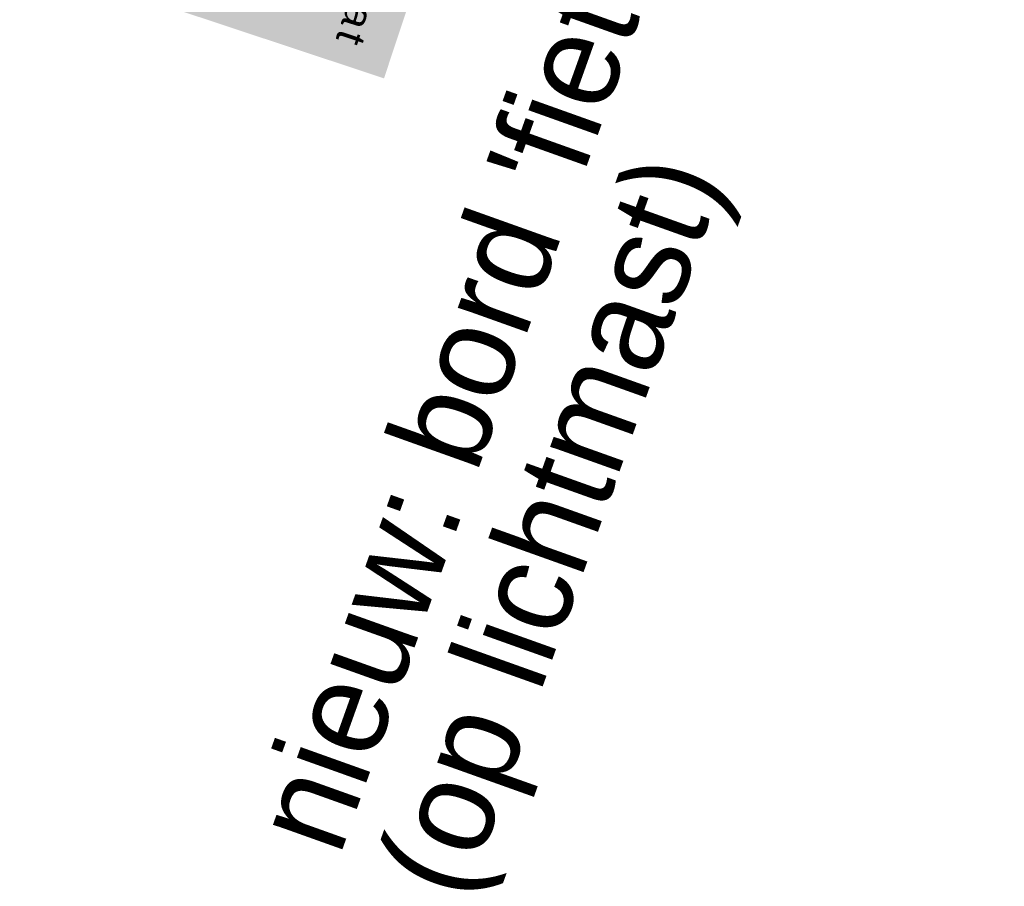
# Model space of a CAD drawing. Header units: metres. Extents: x 136326 to 138181, y 453212 to 454732.
# Tile 5 of 55: x 136414.27 to 136421.96, y 453359.77 to 453366.55. Entities that reach past the tile are written whole.
import ezdxf

# ---------------------------------------------------------------- set-up
doc = ezdxf.new("R2010")
doc.units = ezdxf.units.M
doc.layers.add('-DR-nw-inr-bebording-txt', color=2, linetype='Continuous')
doc.layers.add('mob_bebording', color=7, linetype='Continuous', lineweight=0)
doc.styles.add('eurostile', font='txt')
doc.styles.add('Style-Verkeersborden', font='Verkeersborden.shx')

# ---------------------------------------------------------------- blocks, each defined once
blk = doc.blocks.new('bord_L1002-B')
at = {"layer": 'mob_bebording', "linetype": 'Continuous', "lineweight": 0}
h = blk.add_hatch(color=170, dxfattribs=at)
h.paths.add_polyline_path([(-0.1999999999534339, 0), (-0.2000000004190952, 0.6000000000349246), (0.1999999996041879, 0.5999999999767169), (0.2000000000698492, 0), (-5.820766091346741e-11, 0)])
h.paths.add_polyline_path([(-0.1750000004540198, 0.5900000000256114), (0.1749999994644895, 0.589999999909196, -0.414213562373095), (0.189999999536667, 0.5750000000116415), (0.1899999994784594, 0.0249999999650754, -0.414213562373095), (0.1749999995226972, 0.009999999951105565), (-0.1750000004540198, 0.01000000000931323, -0.414213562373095), (-0.1900000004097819, 0.0249999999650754), (-0.1900000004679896, 0.5749999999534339, -0.414213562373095)], flags=17)
h = blk.add_hatch(color=254, dxfattribs=at)
h.paths.add_polyline_path([(-0.1900000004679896, 0.5750000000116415), (-0.1900000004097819, 0.0249999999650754, 0.414213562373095), (-0.1750000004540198, 0.01000000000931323), (0.1749999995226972, 0.009999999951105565, 0.414213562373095), (0.1899999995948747, 0.02500000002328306), (0.1899999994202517, 0.5749999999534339, 0.414213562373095), (0.1749999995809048, 0.5899999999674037), (-0.1750000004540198, 0.5899999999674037, 0.414213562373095)])
h.paths.add_polyline_path([(0.1799999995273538, 0.0249999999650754, -0.414213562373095), (0.1749999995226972, 0.02000000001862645), (-0.1750000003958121, 0.01999999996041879, -0.414213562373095), (-0.1800000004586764, 0.0249999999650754), (-0.1800000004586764, 0.5749999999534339, -0.414213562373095), (-0.1750000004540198, 0.5799999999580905), (0.1749999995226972, 0.5799999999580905, -0.414213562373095), (0.1799999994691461, 0.5750000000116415)])
h = blk.add_hatch(color=170, dxfattribs=at)
h.paths.add_polyline_path([(-0.180000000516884, 0.5750000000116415), (-0.1800000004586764, 0.02499999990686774, 0.414213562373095), (-0.1750000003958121, 0.01999999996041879), (0.1749999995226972, 0.01999999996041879, 0.414213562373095), (0.1799999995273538, 0.0249999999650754), (0.1799999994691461, 0.5750000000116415, 0.414213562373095), (0.1749999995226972, 0.5800000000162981), (-0.1750000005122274, 0.5799999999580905, 0.414213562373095)])
edge = h.paths.add_edge_path(flags=17)
edge.add_arc((-1.192803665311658, 0.3009838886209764), 1.175776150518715, 353.8248707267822, 354.1592967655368, ccw=False)
edge.add_arc((-0.02600000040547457, 0.1696276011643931), 0.005333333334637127, -90, 66.22234009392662, ccw=False)
edge.add_line((-0.02600000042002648, 0.1642942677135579), (-0.03933333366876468, 0.1642942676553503))
edge.add_arc((-0.03933333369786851, 0.1696276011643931), 0.005333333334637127, 132.7499600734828, 270, ccw=False)
edge.add_arc((-0.6919713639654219, 0.2075767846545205), 0.6499094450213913, 356.9983083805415, 357.6857576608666)
edge.add_line((-0.04259199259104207, 0.1813333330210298), (-0.0486666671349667, 0.1813333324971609))
edge.add_line((-0.0486666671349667, 0.1813333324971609), (-0.04866666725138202, 0.1379350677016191))
edge.add_arc((-0.05666666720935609, 0.1379350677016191), 0.008000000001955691, -180, 0, ccw=False)
edge.add_line((-0.06466666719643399, 0.1379350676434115), (-0.06466666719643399, 0.1813333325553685))
edge.add_line((-0.06466666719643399, 0.1813333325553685), (-0.08133333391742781, 0.1813333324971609))
edge.add_line((-0.08133333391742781, 0.1813333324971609), (-0.08133333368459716, 0.1513333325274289))
edge.add_arc((-0.09800000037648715, 0.1513333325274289), 0.01666666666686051, 270, 360, ccw=False)
edge.add_line((-0.09800000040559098, 0.1346666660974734), (-0.1300000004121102, 0.1346666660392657))
edge.add_arc((-0.1300000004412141, 0.1513333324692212), 0.01666666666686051, 180, 270, ccw=False)
edge.add_line((-0.1466666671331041, 0.1513333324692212), (-0.1466666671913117, 0.1824771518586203))
edge.add_arc((-0.1400000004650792, 0.2013333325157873), 0.02000000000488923, 144.279034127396, 250.52877931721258, ccw=False)
edge.add_arc((-0.1180117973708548, 0.2334204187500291), 0.04333333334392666, 112.04031880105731, 208.0997070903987, ccw=False)
edge.add_line((-0.1342730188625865, 0.2735869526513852), (-0.1166743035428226, 0.3222188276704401))
edge.add_line((-0.1166743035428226, 0.3222188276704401), (-0.1206666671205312, 0.3222188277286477))
edge.add_arc((-0.1206666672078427, 0.3235521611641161), 0.001333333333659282, 179.9999993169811, 269.9999993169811, ccw=False)
edge.add_line((-0.1220000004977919, 0.3235521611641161), (-0.1220000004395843, 0.3315521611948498))
edge.add_arc((-0.120666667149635, 0.3315521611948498), 0.001333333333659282, 90.00000068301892, 180.0000006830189, ccw=False)
edge.add_line((-0.1206666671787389, 0.3328854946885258), (-0.1180000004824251, 0.3328854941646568))
edge.add_line((-0.1180000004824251, 0.3328854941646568), (-0.1180000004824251, 0.3382188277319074))
edge.add_line((-0.1180000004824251, 0.3382188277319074), (-0.1166666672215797, 0.3382188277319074))
edge.add_line((-0.1166666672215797, 0.3382188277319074), (-0.116666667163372, 0.3608854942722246))
edge.add_ellipse((-0.05666666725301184, 0.3608854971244), major_axis=(-1.040834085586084e-17, 0.0666666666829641), ratio=0.8999999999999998, start_angle=12.615296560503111, end_angle=90.0000022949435, ccw=False)
edge.add_arc((-0.05666666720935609, 0.4460494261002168), 0.02400000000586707, -56.90632719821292, 236.9063272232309, ccw=False)
edge.add_ellipse((-0.05666666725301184, 0.3608854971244), major_axis=(-1.040834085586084e-17, 0.0666666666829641), ratio=0.8999999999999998, start_angle=274.01516179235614, end_angle=347.384703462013, ccw=False)
edge.add_arc((-4.074536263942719e-10, -0.6411080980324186), 1.006666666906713, 85.3587088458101, 89.818660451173, ccw=False)
edge.add_arc((0.07875945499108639, 0.3290335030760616), 0.0333333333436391, 19.893981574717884, 85.35870885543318, ccw=False)
edge.add_line((0.1101035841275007, 0.3403761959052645), (0.1342730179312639, 0.2735869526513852))
edge.add_arc((0.1180117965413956, 0.2334204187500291), 0.04333333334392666, -28.09970709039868, 67.95968119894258, ccw=False)
edge.add_arc((0.1399999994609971, 0.2013333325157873), 0.02000000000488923, -70.52877931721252, 35.72096587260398, ccw=False)
edge.add_line((0.1466666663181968, 0.1824771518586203), (0.1466666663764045, 0.1513333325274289))
edge.add_arc((0.1299999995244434, 0.1513333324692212), 0.01666666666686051, -90, 0, ccw=False)
edge.add_line((0.1299999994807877, 0.1346666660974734), (0.09799999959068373, 0.134666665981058))
edge.add_arc((0.0979999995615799, 0.1513333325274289), 0.01666666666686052, 180, 270, ccw=False)
edge.add_line((0.08133333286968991, 0.1513333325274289), (0.08133333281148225, 0.1813333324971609))
edge.add_line((0.08133333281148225, 0.1813333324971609), (-4.656612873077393e-10, 0.1813333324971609))
edge.add_line((-4.656612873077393e-10, 0.1813333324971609), (-0.02313136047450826, 0.1813333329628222))
h = blk.add_hatch(color=254, dxfattribs=at)
edge = h.paths.add_edge_path()
edge.add_arc((0.0979999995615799, 0.1513333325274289), 0.01666666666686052, 180, 270)
edge.add_line((0.09799999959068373, 0.134666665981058), (0.1299999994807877, 0.1346666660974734))
edge.add_arc((0.1299999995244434, 0.1513333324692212), 0.01666666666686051, 270, 360)
edge.add_line((0.1466666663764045, 0.1513333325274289), (0.1466666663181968, 0.1824771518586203))
edge.add_arc((0.1399999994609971, 0.2013333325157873), 0.02000000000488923, 289.4712206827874, 395.720965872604)
edge.add_arc((0.1180117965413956, 0.2334204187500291), 0.04333333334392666, 331.9002929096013, 427.9596811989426)
edge.add_line((0.1342730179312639, 0.2735869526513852), (0.1101035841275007, 0.3403761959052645))
edge.add_arc((0.07875945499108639, 0.3290335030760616), 0.0333333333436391, 19.89398157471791, 85.35870885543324)
edge.add_arc((-4.074536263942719e-10, -0.6411080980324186), 1.006666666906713, 85.35870884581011, 89.81866045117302)
edge.add_ellipse((-0.05666666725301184, 0.3608854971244), major_axis=(-1.040834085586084e-17, 0.0666666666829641), ratio=0.8999999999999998, start_angle=274.0151617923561, end_angle=347.384703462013)
edge.add_arc((-0.05666666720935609, 0.4460494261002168), 0.02400000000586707, 303.0936728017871, 596.906327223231)
edge.add_ellipse((-0.05666666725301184, 0.3608854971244), major_axis=(-1.040834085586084e-17, 0.0666666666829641), ratio=0.8999999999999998, start_angle=12.61529656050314, end_angle=90.00000229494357)
edge.add_line((-0.116666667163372, 0.3608854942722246), (-0.1166666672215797, 0.3382188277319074))
edge.add_line((-0.1166666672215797, 0.3382188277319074), (-0.1180000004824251, 0.3382188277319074))
edge.add_line((-0.1180000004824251, 0.3382188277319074), (-0.1180000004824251, 0.3328854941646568))
edge.add_line((-0.1180000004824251, 0.3328854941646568), (-0.1206666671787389, 0.3328854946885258))
edge.add_arc((-0.120666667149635, 0.3315521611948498), 0.001333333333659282, 90.00000068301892, 180.0000006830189)
edge.add_line((-0.1220000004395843, 0.3315521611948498), (-0.1220000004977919, 0.3235521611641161))
edge.add_arc((-0.1206666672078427, 0.3235521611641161), 0.001333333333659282, 179.9999993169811, 269.9999993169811)
edge.add_line((-0.1206666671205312, 0.3222188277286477), (-0.1166743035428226, 0.3222188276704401))
edge.add_line((-0.1166743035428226, 0.3222188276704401), (-0.1342730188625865, 0.2735869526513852))
edge.add_arc((-0.1180117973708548, 0.2334204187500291), 0.04333333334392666, 112.0403188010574, 208.0997070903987)
edge.add_arc((-0.1400000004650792, 0.2013333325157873), 0.02000000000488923, 144.279034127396, 250.5287793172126)
edge.add_line((-0.1466666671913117, 0.1824771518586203), (-0.1466666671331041, 0.1513333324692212))
edge.add_arc((-0.1300000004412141, 0.1513333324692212), 0.01666666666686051, 180, 270)
edge.add_line((-0.1300000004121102, 0.1346666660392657), (-0.09800000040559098, 0.1346666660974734))
edge.add_arc((-0.09800000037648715, 0.1513333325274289), 0.01666666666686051, 270, 360)
edge.add_line((-0.08133333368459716, 0.1513333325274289), (-0.08133333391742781, 0.1813333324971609))
edge.add_line((-0.08133333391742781, 0.1813333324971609), (-0.06466666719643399, 0.1813333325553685))
edge.add_line((-0.06466666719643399, 0.1813333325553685), (-0.06466666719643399, 0.1379350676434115))
edge.add_arc((-0.05666666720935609, 0.1379350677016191), 0.008000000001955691, 180, 360)
edge.add_line((-0.04866666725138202, 0.1379350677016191), (-0.0486666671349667, 0.1813333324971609))
edge.add_line((-0.0486666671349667, 0.1813333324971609), (-0.04259199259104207, 0.1813333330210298))
edge.add_arc((-0.6919713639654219, 0.2075767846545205), 0.6499094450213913, 356.9983083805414, 357.6857576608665, ccw=False)
edge.add_arc((-0.03933333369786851, 0.1696276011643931), 0.005333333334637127, 132.7499600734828, 270)
edge.add_line((-0.03933333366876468, 0.1642942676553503), (-0.02600000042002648, 0.1642942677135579))
edge.add_arc((-0.02600000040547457, 0.1696276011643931), 0.005333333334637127, 270, 426.2223400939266)
edge.add_arc((-1.192803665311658, 0.3009838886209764), 1.175776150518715, 353.8248707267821, 354.1592967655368)
edge.add_line((-0.02313136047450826, 0.1813333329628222), (-4.656612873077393e-10, 0.1813333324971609))
edge.add_line((-4.656612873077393e-10, 0.1813333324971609), (0.08133333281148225, 0.1813333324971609))
edge.add_line((0.08133333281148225, 0.1813333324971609), (0.08133333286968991, 0.1513333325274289))
h.paths.add_polyline_path([(-0.09933333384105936, 0.3459989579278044, -0.1119912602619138), (-0.09000000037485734, 0.3532153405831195), (-0.090000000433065, 0.3510083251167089), (-0.09655822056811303, 0.3328854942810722), (-0.09800000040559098, 0.3328854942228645), (-0.09800000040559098, 0.3382188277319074), (-0.09933333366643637, 0.3382188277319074)])
h.paths.add_polyline_path([(-0.02509400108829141, 0.3452394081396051, 0.02724534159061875), (-0.02721421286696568, 0.3476796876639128, 0.009965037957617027), (-0.02559000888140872, 0.358564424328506, -0.00289809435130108), (-0.01400000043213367, 0.358793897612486), (-0.01400000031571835, 0.3454592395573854, 0.002811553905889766)])
h.paths.add_polyline_path([(-0.01942985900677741, 0.3328854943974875, 0.05107219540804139), (-0.02122300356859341, 0.3386620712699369, -0.001842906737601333), (-0.01400000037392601, 0.3387918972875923), (-0.01400000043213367, 0.3382188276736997), (-0.01533333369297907, 0.3382188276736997), (-0.01533333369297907, 0.3328854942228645)])
h.paths.add_polyline_path([(0.08502828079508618, 0.3313020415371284), (0.1009187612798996, 0.2873906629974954, 0.05822641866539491), (0.08560693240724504, 0.2948269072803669, 1.570336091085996), (0.03727898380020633, 0.2948269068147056, 0.07809382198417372), (0.01720720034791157, 0.2840781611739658, 0.004273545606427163), (-4.074536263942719e-10, 0.2842252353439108, 0.004259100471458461), (-0.01714904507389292, 0.2840791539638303, 0.008110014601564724), (-0.01721928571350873, 0.3222188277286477), (0.007333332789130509, 0.3222188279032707, 0.414213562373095), (0.008666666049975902, 0.3235521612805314), (0.008666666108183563, 0.3315521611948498, 0.414213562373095), (0.007333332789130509, 0.3328854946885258), (0.004666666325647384, 0.3328854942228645), (0.004666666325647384, 0.3382188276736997), (0.003333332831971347, 0.3382188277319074), (0.003333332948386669, 0.3388862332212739, -0.01940354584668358), (0.07929890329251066, 0.3356783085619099, -0.2936747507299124)])
h.paths.add_polyline_path([(-0.09559067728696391, 0.2796764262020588, 0.002102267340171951), (-0.104014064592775, 0.2788371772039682), (-0.09800958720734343, 0.2954298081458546)])
h.paths.add_polyline_path([(-0.06466666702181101, 0.2821460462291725, 0.001688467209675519), (-0.07144998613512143, 0.2816863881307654, -0.04885069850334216), (-0.06466666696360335, 0.3100144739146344)])
h.paths.add_polyline_path([(-0.04866666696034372, 0.2830481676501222), (-0.0486666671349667, 0.2999962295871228, -0.006534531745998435), (-0.04647103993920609, 0.2831520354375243, 0.0005458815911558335)])
h.paths.add_polyline_path([(-0.08800000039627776, 0.1513333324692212, -0.414213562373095), (-0.09800000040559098, 0.1413333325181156), (-0.1300000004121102, 0.1413333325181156, -0.414213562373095), (-0.1400000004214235, 0.1513333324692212), (-0.1400000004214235, 0.1879999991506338, -0.7260755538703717), (-0.1478503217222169, 0.21211063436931, -0.5094417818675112), (-0.1290672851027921, 0.268380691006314), (-0.1095845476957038, 0.3222188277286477), (-0.09905187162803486, 0.3222188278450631, 0.04544799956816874), (-0.09977393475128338, 0.3101459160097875), (-0.1139224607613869, 0.2710482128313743, -0.004862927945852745), (-0.09457720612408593, 0.273076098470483), (-0.08962149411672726, 0.2408015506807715, 0.7423681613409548), (-0.08666666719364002, 0.2310282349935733), (-0.07333333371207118, 0.2310282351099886, 0.841374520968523), (-0.0715359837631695, 0.241382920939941, -0.05634459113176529), (-0.07222644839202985, 0.2749468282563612, -0.002338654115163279), (-0.06289325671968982, 0.2755788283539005, 0.1160711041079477), (-0.06000000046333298, 0.2733292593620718), (-0.06000000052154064, 0.2652075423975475, 0.2932527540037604), (-0.06466666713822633, 0.2579350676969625), (-0.06466666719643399, 0.1879999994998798), (-0.08800000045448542, 0.1879999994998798)])
h.paths.add_polyline_path([(-0.04866666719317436, 0.2579350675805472, 0.2932527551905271), (-0.05333333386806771, 0.2652075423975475), (-0.05333333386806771, 0.2733292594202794, 0.1447702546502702), (-0.0499139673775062, 0.2763120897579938, -0.001047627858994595), (-0.04572825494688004, 0.2765124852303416, -0.03411234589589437), (-0.04235683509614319, 0.1879999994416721), (-0.0486666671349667, 0.1879999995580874)])
h.paths.add_polyline_path([(-0.01726387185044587, 0.277409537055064, -0.004316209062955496), (-5.238689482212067e-10, 0.2775585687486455, -0.004863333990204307), (0.01945195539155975, 0.2773693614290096, -0.121626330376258), (0.0483779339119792, 0.2909629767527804, -2.689840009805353), (0.07450798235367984, 0.2909629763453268, -0.1546066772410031), (0.1097664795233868, 0.2715159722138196, -0.001045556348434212), (0.1139224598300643, 0.2710482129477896), (0.09129710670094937, 0.3335705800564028, 0.2936747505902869), (0.07983835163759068, 0.3423231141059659, 0.01940929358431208), (0.003333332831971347, 0.345552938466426), (0.003333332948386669, 0.3588863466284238, -0.01942055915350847), (0.08091724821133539, 0.355612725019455, -0.2936747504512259), (0.1038347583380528, 0.3381076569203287), (0.1290672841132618, 0.268380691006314, -0.5094417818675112), (0.1478503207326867, 0.2121106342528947, -0.7260755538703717), (0.1399999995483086, 0.1879999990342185), (0.1399999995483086, 0.1513333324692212, -0.414213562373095), (0.129999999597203, 0.141333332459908), (0.09799999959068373, 0.1413333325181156, -0.414213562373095), (0.0879999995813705, 0.1513333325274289), (0.08799999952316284, 0.1879999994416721), (-4.656612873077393e-10, 0.1879999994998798), (-0.02246858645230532, 0.1879999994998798, 0.01904984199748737)])
edge = h.paths.add_edge_path()
edge.add_arc((-4.074536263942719e-10, -0.6411080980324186), 1.006666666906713, 90.80747794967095, 91.41227388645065)
edge.add_arc((-0.2994481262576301, 0.3938655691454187), 0.2761239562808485, 354.052162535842, 359.5332054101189)
edge.add_spline(control_points=[(-0.02333333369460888, 0.3916159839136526), (-0.01867983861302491, 0.3848529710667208), (-0.01551387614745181, 0.3766106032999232), (-0.01442147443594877, 0.3677501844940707)], knot_values=[0, 0, 0, 0, 1, 1, 1, 1], degree=3, periodic=0)
edge.add_spline(control_points=[(-0.01442147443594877, 0.3677501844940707), (-0.01432783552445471, 0.3669906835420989), (-0.01424943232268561, 0.3662266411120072), (-0.01418663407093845, 0.3654586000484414)], knot_values=[0, 0, 0, 0, 1, 1, 1, 1], degree=3, periodic=0)
edge = h.paths.add_edge_path()
edge.add_line((-0.090000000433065, 0.3916159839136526), (-0.09000000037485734, 0.3604144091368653))
edge.add_arc((-0.07875945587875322, 0.3290335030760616), 0.0333333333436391, 109.7073687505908, 128.1131404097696)
edge.add_line((-0.09933333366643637, 0.3552599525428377), (-0.09933333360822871, 0.3608854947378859))
edge.add_spline(control_points=[(-0.09933333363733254, 0.3608854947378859), (-0.09933333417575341, 0.3723232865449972), (-0.09583676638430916, 0.3831333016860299), (-0.09000000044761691, 0.3916159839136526)], knot_values=[0, 0, 0, 0, 1, 1, 1, 1], degree=3, periodic=0)
at = {"layer": 'mob_bebording', "linetype": 'Continuous', "lineweight": 0, "extrusion": (0, 0, -0.9999999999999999)}
h = blk.add_hatch(color=5, dxfattribs=at)
edge = h.paths.add_edge_path()
edge.add_arc((0.07875945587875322, 0.3290335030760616), 0.0333333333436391, 51.88685959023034, 70.29263124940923)
edge.add_line((0.09000000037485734, 0.3604144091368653), (0.090000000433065, 0.3916159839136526))
edge.add_spline(control_points=[(0.09000000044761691, 0.3916159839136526), (0.09583676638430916, 0.3831333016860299), (0.09933333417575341, 0.3723232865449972), (0.09933333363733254, 0.3608854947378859)], knot_values=[0, 0, 0, 0, 1, 1, 1, 1], degree=3, periodic=0)
edge.add_line((0.09933333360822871, 0.3608854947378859), (0.09933333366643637, 0.3552599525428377))
h = blk.add_hatch(color=5, dxfattribs=at)
edge = h.paths.add_edge_path()
edge.add_arc((4.074536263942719e-10, -0.6411080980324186), 1.006666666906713, 88.58772611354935, 89.19252205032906)
edge.add_spline(control_points=[(0.01418663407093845, 0.3654586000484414), (0.01498204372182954, 0.3751866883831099), (0.01828094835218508, 0.3842732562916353), (0.02333333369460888, 0.3916159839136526)], knot_values=[0, 0, 0, 0, 1, 1, 1, 1], degree=3, periodic=0)
edge.add_arc((0.2994481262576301, 0.3938655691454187), 0.2761239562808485, 180.466794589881, 185.947837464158)
at = {"layer": 'mob_bebording', "linetype": 'Continuous', "lineweight": 0}
h = blk.add_hatch(color=10, dxfattribs=at)
edge = h.paths.add_edge_path()
edge.add_line((-0.01400000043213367, 0.3454592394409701), (-0.01400000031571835, 0.3587938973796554))
edge.add_arc((1.150597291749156e-08, -0.6411081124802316), 1.000000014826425, 90.80216778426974, 91.46636022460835)
edge.add_arc((-0.2994481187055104, 0.3938655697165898), 0.276123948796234, 350.3711597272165, 352.6549026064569, ccw=False)
edge.add_arc((-0.04852920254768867, 0.3270191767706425), 0.02968476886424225, 37.86409354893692, 44.10672154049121, ccw=False)
edge.add_arc((-9.275306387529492e-09, -0.6411080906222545), 0.9866666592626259, 90.8130074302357, 91.45736642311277, ccw=False)
at = {"layer": 'mob_bebording', "linetype": 'Continuous', "lineweight": 0, "extrusion": (0, 0, -0.9999999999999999)}
h = blk.add_hatch(color=10, dxfattribs=at)
h.paths.add_polyline_path([(0.02246858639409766, 0.1879999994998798), (4.656612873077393e-10, 0.1879999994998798), (-0.08799999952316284, 0.1879999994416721), (-0.0879999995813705, 0.1513333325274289, -0.414213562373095), (-0.09799999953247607, 0.1413333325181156), (-0.1299999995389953, 0.141333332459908, -0.414213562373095), (-0.1399999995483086, 0.1513333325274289), (-0.1399999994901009, 0.1879999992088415, -0.7260755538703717), (-0.1478503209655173, 0.21211063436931, -0.5094417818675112), (-0.1290672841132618, 0.2683806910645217), (-0.1038347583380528, 0.3381076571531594, -0.2936747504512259), (-0.08091724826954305, 0.3556127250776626, -0.01942055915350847), (-0.003333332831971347, 0.3588863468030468), (-0.003333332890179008, 0.3455529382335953, 0.01940929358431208), (-0.07983835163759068, 0.3423231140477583, 0.2936747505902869), (-0.09129710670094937, 0.3335705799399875), (-0.1139224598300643, 0.2710482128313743, -0.001045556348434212), (-0.1097664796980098, 0.2715159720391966, -0.1546066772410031), (-0.07450798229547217, 0.2909629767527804, -2.689840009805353), (-0.04837793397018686, 0.2909629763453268, -0.121626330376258), (-0.01945195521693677, 0.2773693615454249, -0.004863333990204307), (4.656612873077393e-10, 0.2775585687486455, -0.004316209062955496), (0.01726387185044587, 0.2774095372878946, 0.01904984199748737)])
edge = h.paths.add_edge_path(flags=17)
edge.add_arc((-0.1180117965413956, 0.2334204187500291), 0.02266666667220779, 0, 360)
at = {"layer": 'mob_bebording', "linetype": 'Continuous', "lineweight": 0}
h = blk.add_hatch(color=1, dxfattribs=at)
edge = h.paths.add_edge_path()
edge.add_arc((-0.07875945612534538, 0.3290335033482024), 0.02666666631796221, 114.9306151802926, 140.4906182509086)
edge.add_line((-0.09933333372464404, 0.3459989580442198), (-0.09933333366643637, 0.3382188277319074))
edge.add_line((-0.09933333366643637, 0.3382188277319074), (-0.09800000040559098, 0.3382188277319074))
edge.add_line((-0.09800000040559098, 0.3382188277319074), (-0.09800000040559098, 0.3328854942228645))
edge.add_line((-0.09800000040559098, 0.3328854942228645), (-0.09655822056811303, 0.3328854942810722))
edge.add_line((-0.09655822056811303, 0.3328854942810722), (-0.090000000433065, 0.3510083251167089))
edge.add_line((-0.090000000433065, 0.3510083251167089), (-0.09000000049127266, 0.3532153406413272))
h = blk.add_hatch(color=5, dxfattribs=at)
edge = h.paths.add_edge_path()
edge.add_arc((-1.073043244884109e-08, -0.6411081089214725), 0.9800000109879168, 90.8185383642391, 91.24090099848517)
edge.add_arc((-0.04852920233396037, 0.3270191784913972), 0.02968476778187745, 11.397840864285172, 23.092564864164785, ccw=False)
edge.add_line((-0.01942985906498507, 0.3328854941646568), (-0.01533333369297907, 0.3328854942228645))
edge.add_line((-0.01533333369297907, 0.3328854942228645), (-0.01533333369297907, 0.3382188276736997))
edge.add_line((-0.01533333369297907, 0.3382188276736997), (-0.01400000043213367, 0.3382188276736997))
edge.add_line((-0.01400000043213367, 0.3382188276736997), (-0.01400000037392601, 0.3387918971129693))
at = {"layer": 'mob_bebording', "linetype": 'Continuous', "lineweight": 0, "extrusion": (0, 0, -0.9999999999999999)}
h = blk.add_hatch(color=170, dxfattribs=at)
edge = h.paths.add_edge_path()
edge.add_ellipse((8.81086492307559e-09, -0.722441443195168), major_axis=(-1.006666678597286, 0), ratio=1, start_angle=270.0000004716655, end_angle=270.9794190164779)
edge.add_ellipse((-0.06144295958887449, 0.2255890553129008), major_axis=(-0.07333333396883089, 0), ratio=1, start_angle=232.8995040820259, end_angle=250.7610381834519)
edge.add_ellipse((-0.06144295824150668, 0.306105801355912), major_axis=(-0.02666666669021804, 0), ratio=1, start_angle=-205.0215131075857, end_angle=25.02151421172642)
edge.add_ellipse((-0.06144295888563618, 0.2255890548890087), major_axis=(-0.0733333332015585, 0), ratio=1, start_angle=289.2389601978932, end_angle=302.568422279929)
edge.add_line((-0.1009187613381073, 0.2873906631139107), (-0.08502828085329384, 0.331302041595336))
edge.add_ellipse((-0.0787594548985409, 0.329033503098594), major_axis=(-0.006666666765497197, 0), ratio=1, start_angle=274.64129168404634, end_angle=340.10601901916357, ccw=False)
edge.add_ellipse((1.537675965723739e-09, -0.6411080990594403), major_axis=(-0.9800000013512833, 0), ratio=1, start_angle=270.1948840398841, end_angle=274.6412912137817, ccw=False)
edge.add_line((-0.003333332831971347, 0.3388862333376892), (-0.003333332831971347, 0.3382188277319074))
edge.add_line((-0.003333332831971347, 0.3382188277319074), (-0.004666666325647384, 0.3382188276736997))
edge.add_line((-0.004666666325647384, 0.3382188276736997), (-0.004666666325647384, 0.3328854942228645))
edge.add_line((-0.004666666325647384, 0.3328854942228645), (-0.00733333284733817, 0.3328854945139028))
edge.add_ellipse((-0.007333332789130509, 0.3315521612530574), major_axis=(-0.001333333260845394, 0), ratio=1, start_angle=270.0000025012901, end_angle=360)
edge.add_line((-0.008666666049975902, 0.3315521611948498), (-0.008666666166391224, 0.3235521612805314))
edge.add_ellipse((-0.007333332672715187, 0.3235521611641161), major_axis=(-0.001333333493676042, 0), ratio=1, start_angle=-5.002579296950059e-06, end_angle=89.99999499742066)
edge.add_line((-0.007333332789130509, 0.3222188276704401), (0.01721928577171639, 0.3222188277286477))
edge.add_ellipse((1.192803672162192, 0.3009838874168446), major_axis=(-1.17577615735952, 0), ratio=1, start_angle=-1.034838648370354, end_angle=0.8237990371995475)
edge.add_ellipse((-2.832446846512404e-10, -0.7224414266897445), major_axis=(-1.006666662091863, 0), ratio=1, start_angle=269.0238919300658, end_angle=269.999999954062)
h = blk.add_hatch(color=10, dxfattribs=at)
h.paths.add_polyline_path([(0.06466666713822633, 0.2579350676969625, 0.2932527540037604), (0.06000000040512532, 0.2652075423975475), (0.06000000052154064, 0.2733292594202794, 0.1160711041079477), (0.06289325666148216, 0.2755788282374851, -0.002338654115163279), (0.07222644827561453, 0.2749468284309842, -0.05634459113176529), (0.0715359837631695, 0.2413829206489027, 0.841374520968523), (0.07333333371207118, 0.2310282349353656), (0.08666666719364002, 0.2310282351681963, 0.7423681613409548), (0.0896214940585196, 0.2408015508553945), (0.09457720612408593, 0.2730760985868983, -0.004862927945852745), (0.1139224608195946, 0.2710482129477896), (0.09977393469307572, 0.3101459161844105, 0.04544799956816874), (0.09905187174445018, 0.3222188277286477), (0.1095845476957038, 0.3222188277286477), (0.1290672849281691, 0.2683806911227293, -0.5094417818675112), (0.1478503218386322, 0.2121106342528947, -0.7260755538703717), (0.1400000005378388, 0.1879999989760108), (0.1400000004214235, 0.1513333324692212, -0.414213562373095), (0.1300000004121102, 0.1413333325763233), (0.09800000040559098, 0.1413333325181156, -0.414213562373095), (0.08800000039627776, 0.1513333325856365), (0.08800000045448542, 0.1879999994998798), (0.06466666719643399, 0.1879999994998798)])
edge = h.paths.add_edge_path(flags=17)
edge.add_arc((0.1180117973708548, 0.2334204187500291), 0.02266666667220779, 0, 360)
at = {"layer": 'mob_bebording', "linetype": 'Continuous', "lineweight": 0}
h = blk.add_hatch(color=5, dxfattribs=at)
edge = h.paths.add_edge_path()
edge.add_line((-0.06466666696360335, 0.2821460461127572), (-0.06466666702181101, 0.3100144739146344))
edge.add_arc((0.07656849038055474, 0.2612187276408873), 0.1494268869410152, 160.9403314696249, 172.1271937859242)
edge.add_arc((-1.583035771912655e-08, -0.7224414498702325), 1.006666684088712, 93.68312494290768, 94.07009275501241, ccw=False)
at = {"layer": 'mob_bebording', "linetype": 'Continuous', "lineweight": 0, "extrusion": (0, 0, -0.9999999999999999)}
h = blk.add_hatch(color=5, dxfattribs=at)
edge = h.paths.add_edge_path()
edge.add_ellipse((-2.047590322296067e-08, -0.7224414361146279), major_axis=(-1.006666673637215, 0), ratio=1, start_angle=264.0693144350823, end_angle=264.551117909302)
edge.add_line((0.09559067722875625, 0.2796764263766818), (0.09800958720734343, 0.2954298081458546))
edge.add_line((0.09800958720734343, 0.2954298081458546), (0.104014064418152, 0.2788371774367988))
at = {"layer": 'mob_bebording', "linetype": 'Continuous', "lineweight": 0}
h = blk.add_hatch(color=5, dxfattribs=at)
edge = h.paths.add_edge_path()
edge.add_arc((-0.6919713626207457, 0.2075767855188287), 0.6499094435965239, 6.677794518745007, 8.175377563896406)
edge.add_line((-0.0486666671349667, 0.2999962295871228), (-0.0486666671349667, 0.2830481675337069))
edge.add_arc((1.456104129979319e-07, -0.7224414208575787), 1.00666666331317, 92.6459100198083, 92.77101685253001, ccw=False)
h = blk.add_hatch(color=1, dxfattribs=at)
edge = h.paths.add_edge_path()
edge.add_arc((-0.6919713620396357, 0.2075767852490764), 0.6499094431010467, 358.2738566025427, 366.0888000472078)
edge.add_arc((-3.020639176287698e-08, -0.722441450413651), 1.000000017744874, 92.62094820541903, 92.86104673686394)
edge.add_arc((-0.05666666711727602, 0.2806017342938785), 0.008000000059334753, 294.6243170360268, 327.57429476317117, ccw=False)
edge.add_line((-0.05333333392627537, 0.2733292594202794), (-0.05333333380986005, 0.2652075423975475))
edge.add_arc((-0.05666666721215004, 0.2579350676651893), 0.008000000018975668, -6.062045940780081e-07, 65.37568116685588, ccw=False)
edge.add_line((-0.04866666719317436, 0.2579350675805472), (-0.0486666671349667, 0.1879999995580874))
edge.add_line((-0.0486666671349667, 0.1879999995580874), (-0.04235683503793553, 0.1879999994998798))
h = blk.add_hatch(color=254, dxfattribs=at)
edge = h.paths.add_edge_path()
edge.add_arc((-0.1180117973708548, 0.2334204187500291), 0.02266666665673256, 180, 360)
edge.add_arc((-0.1180117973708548, 0.2334204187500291), 0.02266666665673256, 0, 180)
h = blk.add_hatch(color=254, dxfattribs=at)
edge = h.paths.add_edge_path()
edge.add_arc((0.1180117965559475, 0.2334204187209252), 0.02266666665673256, 359.9999999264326, 539.9999999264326)
edge.add_arc((0.1180117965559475, 0.2334204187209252), 0.02266666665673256, 179.9999999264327, 359.9999999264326)
at = {"layer": 'mob_bebording', "color": 1, "linetype": 'Continuous', "lineweight": 0, "flags": 128}
for points in [[(-0.01400000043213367, 0.3454592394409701), (-0.01400000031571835, 0.3587938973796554, 0.00289809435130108), (-0.0255900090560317, 0.358564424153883, -0.009965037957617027), (-0.027214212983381, 0.3476796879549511, -0.02724534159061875), (-0.02509400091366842, 0.3452394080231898, -0.002811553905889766)], [(-0.04235683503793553, 0.1879999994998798, 0.03411234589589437), (-0.04572825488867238, 0.2765124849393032, 0.001047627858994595), (-0.04991396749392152, 0.2763120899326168, -0.1447702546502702), (-0.05333333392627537, 0.2733292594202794), (-0.05333333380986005, 0.2652075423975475, -0.2932527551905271), (-0.04866666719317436, 0.2579350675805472), (-0.0486666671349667, 0.1879999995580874)]]:
    blk.add_lwpolyline(points, format="xyb", close=True, dxfattribs=at)
at = {"layer": 'mob_bebording', "color": 10, "linetype": 'Continuous', "lineweight": 0, "flags": 128}
blk.add_lwpolyline([(-0.09000000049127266, 0.3532153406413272, 0.1119912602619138), (-0.09933333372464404, 0.3459989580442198), (-0.09933333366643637, 0.3382188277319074), (-0.09800000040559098, 0.3382188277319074), (-0.09800000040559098, 0.3328854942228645), (-0.09655822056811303, 0.3328854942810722), (-0.090000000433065, 0.3510083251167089)], format="xyb", close=True, dxfattribs=at)
at = {"layer": 'mob_bebording', "color": 5, "linetype": 'Continuous', "lineweight": 0, "flags": 128}
for points in [[(-0.01400000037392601, 0.3387918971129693, 0.001842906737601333), (-0.02122300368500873, 0.3386620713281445, -0.05107219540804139), (-0.01942985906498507, 0.3328854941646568), (-0.01533333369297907, 0.3328854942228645), (-0.01533333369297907, 0.3382188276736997), (-0.01400000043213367, 0.3382188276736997)], [(-5.238689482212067e-10, 0.2842252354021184, -0.004273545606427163), (0.01720720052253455, 0.2840781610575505, -0.07809382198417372), (0.03727898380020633, 0.2948269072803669, -1.570336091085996), (0.0856069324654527, 0.2948269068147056, -0.05822641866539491), (0.1009187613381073, 0.2873906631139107), (0.08502828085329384, 0.331302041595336, 0.2936747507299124), (0.07929890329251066, 0.3356783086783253, 0.01940354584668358), (0.003333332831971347, 0.3388862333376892), (0.003333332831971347, 0.3382188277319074), (0.004666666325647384, 0.3382188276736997), (0.004666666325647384, 0.3328854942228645), (0.00733333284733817, 0.3328854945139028, -0.414213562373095), (0.008666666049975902, 0.3315521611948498), (0.008666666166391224, 0.3235521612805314, -0.414213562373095), (0.007333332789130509, 0.3222188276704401), (-0.01721928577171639, 0.3222188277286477, -0.008110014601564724), (-0.01714904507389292, 0.2840791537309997, -0.004259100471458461)], [(-0.06466666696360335, 0.2821460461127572), (-0.06466666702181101, 0.3100144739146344, 0.04885069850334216), (-0.07144998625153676, 0.2816863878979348, -0.001688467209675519)], [(-0.104014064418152, 0.2788371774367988, -0.002102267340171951), (-0.09559067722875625, 0.2796764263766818), (-0.09800958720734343, 0.2954298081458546)], [(-0.04647104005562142, 0.2831520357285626, 0.006534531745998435), (-0.0486666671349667, 0.2999962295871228), (-0.0486666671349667, 0.2830481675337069, -0.0005458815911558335)]]:
    blk.add_lwpolyline(points, format="xyb", close=True, dxfattribs=at)
at = {"layer": 'mob_bebording', "color": 254, "linetype": 'Continuous', "lineweight": 0, "flags": 128}
for points in [[(-0.1406784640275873, 0.2334204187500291, 1), (-0.0953451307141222, 0.2334204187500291, 1)], [(0.1406784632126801, 0.2334204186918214, 1), (0.09534512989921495, 0.2334204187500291, 1)]]:
    blk.add_lwpolyline(points, format="xyb", close=True, dxfattribs=at)
at = {"layer": 'mob_bebording', "color": 5, "linetype": 'Continuous', "lineweight": 0}
for points, weights, knots in [([(-0.0993333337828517, 0.355259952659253), (-0.09651285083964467, 0.3574725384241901), (-0.09337481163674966, 0.3592055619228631), (-0.090000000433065, 0.3604144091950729), (-0.090000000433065, 0.370814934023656), (-0.09000000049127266, 0.3812154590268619), (-0.090000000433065, 0.3916159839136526), (-0.09583676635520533, 0.3831333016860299), (-0.09933333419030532, 0.3723232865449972), (-0.09933333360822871, 0.3608854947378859), (-0.09933333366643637, 0.3590103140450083), (-0.09933333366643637, 0.357135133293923), (-0.0993333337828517, 0.355259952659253)], [1, 0.9914188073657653, 0.9914188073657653, 1, 1, 1, 1, 1, 1, 1, 1, 1, 1], [0, 0, 0, 0, 0.25, 0.25, 0.25, 0.5, 0.5, 0.5, 0.75, 0.75, 0.75, 1, 1, 1, 1]), ([(-0.02481064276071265, 0.3652527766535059), (-0.02126968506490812, 0.3653400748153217), (-0.01772831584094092, 0.3654086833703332), (-0.0141866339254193, 0.3654586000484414), (-0.01498204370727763, 0.3751866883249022), (-0.01828094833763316, 0.3842732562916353), (-0.02333333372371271, 0.3916159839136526), (-0.02340509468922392, 0.3828080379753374), (-0.02389790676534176, 0.374013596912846), (-0.02481064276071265, 0.3652527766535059)], [1, 0.9999907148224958, 0.9999907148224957, 1, 1, 1, 1, 0.9992375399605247, 0.9992375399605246, 1], [0, 0, 0, 0, 0.3333333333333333, 0.3333333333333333, 0.3333333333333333, 0.6666666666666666, 0.6666666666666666, 0.6666666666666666, 1, 1, 1, 1])]:
    blk.add_rational_spline(points, weights, degree=3, knots=knots, dxfattribs=at)
at = {"layer": 'mob_bebording', "color": 254, "linetype": 'Continuous', "lineweight": 0, "attachment_point": 5, "line_spacing_factor": 0.6, "style": 'Style-Verkeersborden'}
for s, insert, char_height in [('\\H1x;\\W1.11111;\\T1.169;fietsstraat', (-0.0009429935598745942, 0.531166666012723), 0.045), ('\\H1x;\\W1.125;\\T1.000; ', (0.005660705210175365, 0.06466666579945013), 0.03999999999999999)]:
    blk.add_mtext(s, dxfattribs=dict(at, insert=insert, char_height=char_height))

msp = doc.modelspace()

# ---------------------------------------------------------------- block references
at = {"layer": 'mob_bebording', "color": 5, "linetype": 'Continuous', "lineweight": 0, "xscale": 4.999999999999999, "yscale": 4.999999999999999, "zscale": 4.999999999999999, "rotation": 251.6463763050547}
msp.add_blockref('bord_L1002-B', (136414.5829878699, 453367.9830409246), dxfattribs=at)

# ---------------------------------------------------------------- texts
at = {"layer": '-DR-nw-inr-bebording-txt', "insert": (136417.9642975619, 453359.567820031), "char_height": 0.75, "attachment_point": 7, "rotation": 70.33562535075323, "line_spacing_factor": 0.8360563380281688, "style": 'eurostile'}
msp.add_mtext("nieuw: bord 'fietsstraat' + OB502\\P(op lichtmast)", dxfattribs=at)

doc.saveas('drawing.dxf')
